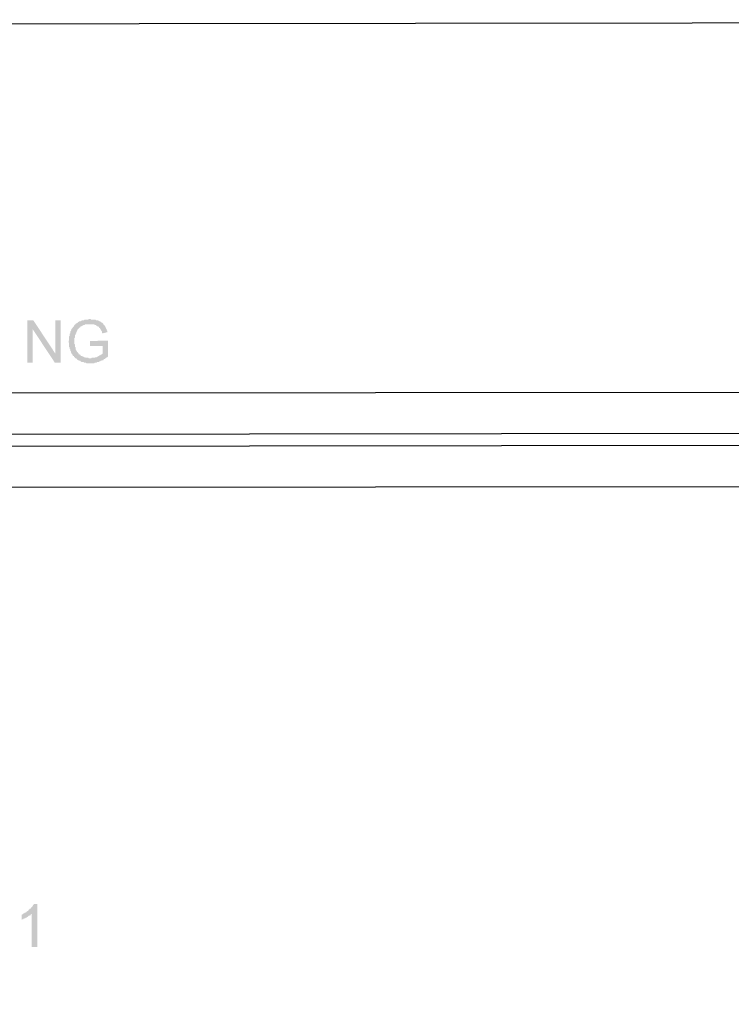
# Model space of a CAD drawing. Header units: millimetres. Extents: x 13115352 to 26511604, y 2875787 to 5794155.
# Tile 62 of 115: x 13134267 to 13135977, y 2895620 to 2897987. Entities that reach past the tile are written whole.
import ezdxf

# ---------------------------------------------------------------- set-up
doc = ezdxf.new("R2010")
doc.units = ezdxf.units.MM
doc.layers.get('0').update_dxf_attribs({"lineweight": 0})

msp = doc.modelspace()

# ---------------------------------------------------------------- hatches: boundary and pattern name
at = {"true_color": 0x545454}
for points in [[(13134435.8, 2897202.8), (13134435.8, 2897214.3), (13134478.9, 2897215.7), (13134478.9, 2897177), (13134477.4, 2897175.5), (13134476, 2897175.5), (13134476, 2897174.1), (13134474.6, 2897174.1), (13134473.1, 2897172.6), (13134471.7, 2897171.2), (13134470.3, 2897171.2), (13134468.8, 2897169.8), (13134467.4, 2897168.3), (13134466, 2897168.3), (13134464.5, 2897168.3), (13134463.1, 2897166.9), (13134461.7, 2897166.9), (13134460.2, 2897165.5), (13134458.8, 2897165.5), (13134457.4, 2897164), (13134455.9, 2897164), (13134454.5, 2897164), (13134453.1, 2897164), (13134451.6, 2897162.6), (13134450.2, 2897162.6), (13134448.7, 2897162.6), (13134447.3, 2897162.6), (13134445.9, 2897161.2), (13134444.4, 2897161.2), (13134443, 2897161.2), (13134441.6, 2897161.2), (13134440.1, 2897161.2), (13134438.7, 2897161.2), (13134437.3, 2897161.2), (13134435.8, 2897161.2), (13134434.4, 2897161.2), (13134433, 2897161.2), (13134431.5, 2897161.2), (13134430.1, 2897161.2), (13134428.7, 2897161.2), (13134427.2, 2897161.2), (13134425.8, 2897162.6), (13134424.3, 2897162.6), (13134422.9, 2897162.6), (13134421.5, 2897162.6), (13134420, 2897164), (13134418.6, 2897164), (13134417.2, 2897164), (13134415.7, 2897164), (13134414.3, 2897165.5), (13134412.9, 2897165.5), (13134412.9, 2897166.9), (13134411.4, 2897166.9), (13134410, 2897166.9), (13134408.6, 2897168.3), (13134407.1, 2897168.3), (13134405.7, 2897169.8), (13134404.3, 2897169.8), (13134404.3, 2897171.2), (13134402.8, 2897172.6), (13134401.4, 2897172.6), (13134400, 2897174.1), (13134400, 2897175.5), (13134398.5, 2897175.5), (13134397.1, 2897177), (13134397.1, 2897178.4), (13134395.6, 2897178.4), (13134394.2, 2897179.8), (13134394.2, 2897181.3), (13134392.8, 2897182.7), (13134392.8, 2897184.1), (13134391.3, 2897184.1), (13134391.3, 2897185.6), (13134389.9, 2897187), (13134389.9, 2897188.4), (13134389.9, 2897189.9), (13134388.5, 2897191.3), (13134388.5, 2897192.7), (13134388.5, 2897194.2), (13134387, 2897195.6), (13134387, 2897197), (13134387, 2897198.5), (13134385.6, 2897199.9), (13134385.6, 2897201.3), (13134385.6, 2897202.8), (13134385.6, 2897204.2), (13134385.6, 2897205.7), (13134385.6, 2897207.1), (13134385.6, 2897208.5), (13134385.6, 2897210), (13134384.2, 2897211.4), (13134384.2, 2897212.8), (13134384.2, 2897214.3), (13134385.6, 2897215.7), (13134385.6, 2897217.1), (13134385.6, 2897218.6), (13134385.6, 2897220), (13134385.6, 2897221.4), (13134385.6, 2897222.9), (13134385.6, 2897224.3), (13134385.6, 2897225.7), (13134387, 2897227.2), (13134387, 2897228.6), (13134387, 2897230), (13134387, 2897231.5), (13134388.5, 2897232.9), (13134388.5, 2897234.4), (13134388.5, 2897235.8), (13134388.5, 2897237.2), (13134389.9, 2897238.7), (13134389.9, 2897240.1), (13134391.3, 2897240.1), (13134391.3, 2897241.5), (13134391.3, 2897243), (13134392.8, 2897244.4), (13134394.2, 2897245.8), (13134394.2, 2897247.3), (13134395.6, 2897248.7), (13134397.1, 2897250.1), (13134397.1, 2897251.6), (13134398.5, 2897251.6), (13134398.5, 2897253), (13134400, 2897254.4), (13134401.4, 2897254.4), (13134401.4, 2897255.9), (13134402.8, 2897257.3), (13134404.3, 2897257.3), (13134405.7, 2897258.8), (13134407.1, 2897258.8), (13134407.1, 2897260.2), (13134408.6, 2897260.2), (13134410, 2897261.6), (13134411.4, 2897261.6), (13134412.9, 2897261.6), (13134414.3, 2897263.1), (13134415.7, 2897263.1), (13134417.2, 2897264.5), (13134418.6, 2897264.5), (13134420, 2897264.5), (13134421.5, 2897264.5), (13134422.9, 2897265.9), (13134424.3, 2897265.9), (13134425.8, 2897265.9), (13134427.2, 2897265.9), (13134428.7, 2897265.9), (13134430.1, 2897265.9), (13134431.5, 2897265.9), (13134433, 2897267.4), (13134434.4, 2897267.4), (13134435.8, 2897267.4), (13134437.3, 2897267.4), (13134438.7, 2897265.9), (13134440.1, 2897265.9), (13134441.6, 2897265.9), (13134443, 2897265.9), (13134444.4, 2897265.9), (13134445.9, 2897265.9), (13134447.3, 2897265.9), (13134448.7, 2897265.9), (13134450.2, 2897264.5), (13134451.6, 2897264.5), (13134453.1, 2897264.5), (13134454.5, 2897264.5), (13134455.9, 2897263.1), (13134457.4, 2897263.1), (13134458.8, 2897261.6), (13134460.2, 2897261.6), (13134461.7, 2897260.2), (13134463.1, 2897260.2), (13134463.1, 2897258.8), (13134464.5, 2897258.8), (13134466, 2897257.3), (13134467.4, 2897255.9), (13134468.8, 2897254.4), (13134468.8, 2897253), (13134470.3, 2897253), (13134470.3, 2897251.6), (13134471.7, 2897251.6), (13134471.7, 2897250.1), (13134473.1, 2897248.7), (13134473.1, 2897247.3), (13134474.6, 2897245.8), (13134474.6, 2897244.4), (13134476, 2897243), (13134476, 2897241.5), (13134476, 2897240.1), (13134477.4, 2897238.7), (13134477.4, 2897237.2), (13134477.4, 2897235.8), (13134466, 2897232.9), (13134464.5, 2897234.4), (13134464.5, 2897235.8), (13134464.5, 2897237.2), (13134463.1, 2897238.7), (13134463.1, 2897240.1), (13134461.7, 2897241.5), (13134461.7, 2897243), (13134460.2, 2897244.4), (13134460.2, 2897245.8), (13134458.8, 2897245.8), (13134457.4, 2897247.3), (13134457.4, 2897248.7), (13134455.9, 2897248.7), (13134454.5, 2897250.1), (13134453.1, 2897250.1), (13134451.6, 2897251.6), (13134450.2, 2897253), (13134448.7, 2897253), (13134447.3, 2897253), (13134445.9, 2897254.4), (13134444.4, 2897254.4), (13134443, 2897254.4), (13134441.6, 2897254.4), (13134440.1, 2897254.4), (13134438.7, 2897254.4), (13134437.3, 2897254.4), (13134435.8, 2897254.4), (13134434.4, 2897254.4), (13134433, 2897254.4), (13134431.5, 2897254.4), (13134430.1, 2897254.4), (13134428.7, 2897254.4), (13134427.2, 2897254.4), (13134425.8, 2897254.4), (13134424.3, 2897254.4), (13134422.9, 2897253), (13134421.5, 2897253), (13134420, 2897253), (13134418.6, 2897251.6), (13134417.2, 2897251.6), (13134415.7, 2897250.1), (13134414.3, 2897250.1), (13134412.9, 2897248.7), (13134412.9, 2897247.3), (13134411.4, 2897247.3), (13134410, 2897245.8), (13134408.6, 2897244.4), (13134407.1, 2897243), (13134405.7, 2897241.5), (13134405.7, 2897240.1), (13134404.3, 2897238.7), (13134404.3, 2897237.2), (13134402.8, 2897237.2), (13134402.8, 2897235.8), (13134402.8, 2897234.4), (13134402.8, 2897232.9), (13134401.4, 2897231.5), (13134401.4, 2897230), (13134400, 2897228.6), (13134400, 2897227.2), (13134400, 2897225.7), (13134400, 2897224.3), (13134400, 2897222.9), (13134398.5, 2897221.4), (13134398.5, 2897220), (13134398.5, 2897218.6), (13134398.5, 2897217.1), (13134398.5, 2897215.7), (13134398.5, 2897214.3), (13134398.5, 2897212.8), (13134398.5, 2897211.4), (13134398.5, 2897210), (13134398.5, 2897208.5), (13134398.5, 2897207.1), (13134400, 2897205.7), (13134400, 2897204.2), (13134400, 2897202.8), (13134400, 2897201.3), (13134400, 2897199.9), (13134401.4, 2897198.5), (13134401.4, 2897197), (13134401.4, 2897195.6), (13134401.4, 2897194.2), (13134402.8, 2897192.7), (13134402.8, 2897191.3), (13134404.3, 2897189.9), (13134404.3, 2897188.4), (13134405.7, 2897187), (13134407.1, 2897187), (13134407.1, 2897185.6), (13134408.6, 2897184.1), (13134408.6, 2897182.7), (13134410, 2897182.7), (13134411.4, 2897181.3), (13134412.9, 2897181.3), (13134412.9, 2897179.8), (13134414.3, 2897178.4), (13134415.7, 2897178.4), (13134417.2, 2897178.4), (13134418.6, 2897177), (13134420, 2897177), (13134421.5, 2897175.5), (13134422.9, 2897175.5), (13134424.3, 2897175.5), (13134424.3, 2897174.1), (13134425.8, 2897174.1), (13134427.2, 2897174.1), (13134428.7, 2897174.1), (13134430.1, 2897174.1), (13134431.5, 2897174.1), (13134433, 2897172.6), (13134434.4, 2897172.6), (13134435.8, 2897172.6), (13134437.3, 2897172.6), (13134438.7, 2897172.6), (13134440.1, 2897174.1), (13134441.6, 2897174.1), (13134443, 2897174.1), (13134444.4, 2897174.1), (13134445.9, 2897174.1), (13134447.3, 2897174.1), (13134448.7, 2897175.5), (13134450.2, 2897175.5), (13134451.6, 2897175.5), (13134453.1, 2897177), (13134454.5, 2897177), (13134455.9, 2897178.4), (13134457.4, 2897178.4), (13134458.8, 2897179.8), (13134460.2, 2897179.8), (13134461.7, 2897181.3), (13134463.1, 2897181.3), (13134463.1, 2897182.7), (13134464.5, 2897182.7), (13134466, 2897184.1), (13134466, 2897202.8)], [(13134285.1, 2897162.6), (13134285.1, 2897264.5), (13134299.5, 2897264.5), (13134352.6, 2897184.1), (13134352.6, 2897264.5), (13134365.5, 2897264.5), (13134365.5, 2897162.6), (13134351.2, 2897162.6), (13134298.1, 2897243), (13134298.1, 2897162.6)], [(13134308.9, 2895758.3), (13134296, 2895758.3), (13134296, 2895838.6), (13134296, 2895837.2), (13134294.5, 2895837.2), (13134293.1, 2895835.8), (13134293.1, 2895834.3), (13134291.6, 2895834.3), (13134290.2, 2895832.9), (13134288.8, 2895832.9), (13134287.3, 2895831.5), (13134285.9, 2895830), (13134284.5, 2895830), (13134283, 2895828.6), (13134281.6, 2895828.6), (13134280.2, 2895827.2), (13134278.7, 2895827.2), (13134277.3, 2895825.7), (13134275.9, 2895825.7), (13134275.9, 2895824.3), (13134274.4, 2895824.3), (13134273, 2895824.3), (13134271.6, 2895822.9), (13134271.6, 2895835.8), (13134273, 2895835.8), (13134274.4, 2895837.2), (13134275.9, 2895837.2), (13134275.9, 2895838.6), (13134277.3, 2895838.6), (13134278.7, 2895840.1), (13134280.2, 2895840.1), (13134281.6, 2895841.5), (13134283, 2895841.5), (13134283, 2895843), (13134284.5, 2895843), (13134285.9, 2895844.4), (13134287.3, 2895844.4), (13134287.3, 2895845.8), (13134288.8, 2895847.3), (13134290.2, 2895847.3), (13134290.2, 2895848.7), (13134291.6, 2895850.1), (13134293.1, 2895850.1), (13134294.5, 2895851.6), (13134294.5, 2895853), (13134296, 2895854.4), (13134297.4, 2895854.4), (13134297.4, 2895855.9), (13134298.8, 2895857.3), (13134298.8, 2895858.7), (13134300.3, 2895858.7), (13134300.3, 2895860.2), (13134300.3, 2895861.6), (13134308.9, 2895861.6)]]:
    msp.add_hatch(color=251, dxfattribs=at).paths.add_polyline_path(points)

# ---------------------------------------------------------------- linework, layer by layer
at = {"color": 7, "linetype": 'Continuous', "lineweight": 30}
for p, q in [((13130462.9, 2897085.1), (13141053.8, 2897098)), ((13130462.9, 2896858.4), (13141053.8, 2896871.3))]:
    msp.add_line(p, q, dxfattribs=at)
at = {"color": 140, "linetype": 'Continuous', "lineweight": 25}
for p, q in [((13130462.9, 2896986.1), (13141053.8, 2896999)), ((13130462.9, 2896957.4), (13141053.8, 2896970.3))]:
    msp.add_line(p, q, dxfattribs=at)
at = {"color": 7, "linetype": 'Continuous', "lineweight": 25}
msp.add_lwpolyline([(13118603.2, 2897958.1), (13141864.7, 2897986.8), (13141864.7, 2878414.9), (13118603.2, 2878386.2)], close=True, dxfattribs=at)

doc.saveas('drawing.dxf')
